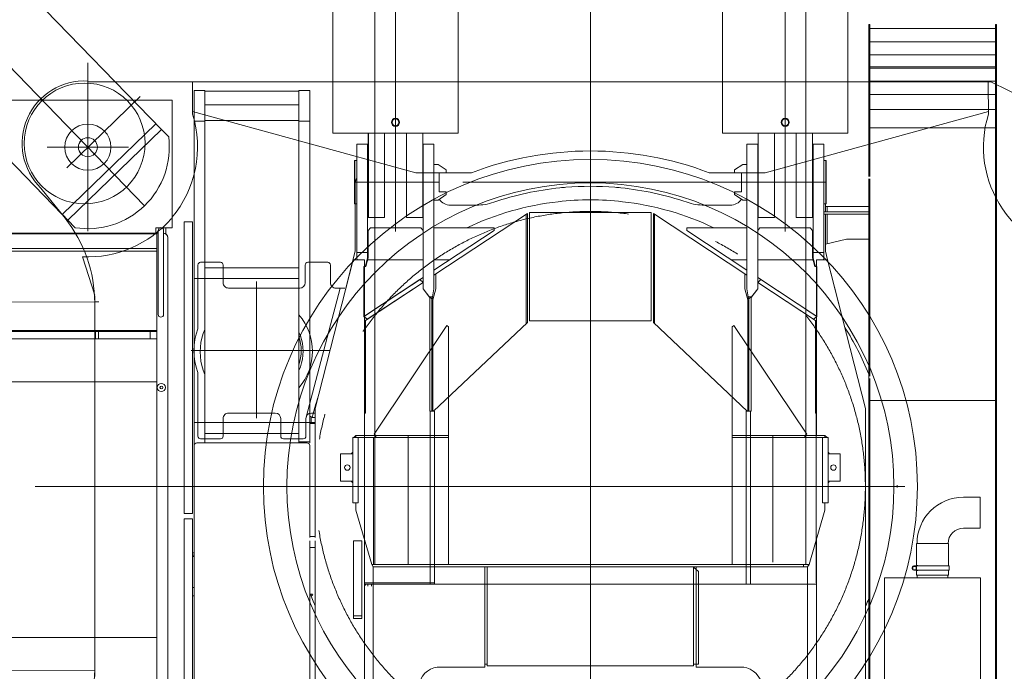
# Model space of a CAD drawing. Extents: x 6150 to 37180, y 3727 to 23870.
# Tile 21 of 27: x 30309 to 33934, y 9086 to 11485. Entities that reach past the tile are written whole.
import ezdxf

# ---------------------------------------------------------------- set-up
doc = ezdxf.new("R2010")
doc.units = 0
doc.header["$LTSCALE"] = 37.5
doc.header["$MEASUREMENT"] = 0
doc.linetypes.add('CENTER', pattern=[50.5, 30, -9, 2.5, -9])
for name, color, linetype in [('1', 7, 'Continuous'), ('2', 134, 'Continuous'), ('3', 214, 'Continuous'), ('4', 54, 'Continuous')]:
    doc.layers.add(name, color=color, linetype=linetype)

# ---------------------------------------------------------------- blocks, each defined once
blk = doc.blocks.new('*G66')
at = {"layer": '1', "color": 7, "linetype": 'Continuous', "lineweight": 9}
for p, q in [((33875, 11216.7), (33875, 11256.7)), ((33873, 11216.7), (33875, 11216.7))]:
    blk.add_line(p, q, dxfattribs=at)
blk = doc.blocks.new('*G67')
at = {"layer": '1', "color": 7, "linetype": 'Continuous', "lineweight": 9}
for p, q in [((30560, 11256.7), (33875, 11256.7)), ((30945, 11137), (30945, 11256.7)), ((33875, 11246.7), (33875.2, 11136.7)), ((31767.6, 10921.7), (30945, 11147)), ((33875.2, 11147.1), (33053.3, 10921.7)), ((31972.7, 10921.7), (31767.6, 10921.7)), ((33053.3, 10921.7), (32847.3, 10921.7))]:
    blk.add_line(p, q, dxfattribs=at)
blk.add_arc((32410, 9766.7), 1235, 69.2659, 110.7376, dxfattribs=at)
blk = doc.blocks.new('*G85')
at = {"layer": '1', "color": 7, "linetype": 'Continuous', "lineweight": 9}
blk.add_line((30585, 9086.9), (26900.3, 9106.8), dxfattribs=at)
blk = doc.blocks.new('*G89')
at = {"layer": '1', "color": 7, "linetype": 'Continuous', "lineweight": 9}
blk.add_line((26900.3, 10426.7), (30585, 10446.6), dxfattribs=at)
blk = doc.blocks.new('*G98')
at = {"layer": '1', "color": 7, "linetype": 'Continuous', "lineweight": 9}
blk.add_line((30585, 10446.7), (30585, 9086.7), dxfattribs=at)
blk = doc.blocks.new('*G97')
at = {"color": 7, "linetype": 'Continuous', "lineweight": 9}
blk.add_blockref('*G98', (0, 0), dxfattribs=at)
blk = doc.blocks.new('*G76')
at = {"color": 7, "linetype": 'Continuous', "lineweight": 9}
for name in ['*G89', '*G97', '*G85']:
    blk.add_blockref(name, (0, 0), dxfattribs=at)
blk = doc.blocks.new('*G123')
at = {"layer": '1', "color": 7, "linetype": 'Continuous', "lineweight": 9}
for p, q in [((33884.3, 11256.7), (33875, 11256.7)), ((33875, 11256.7), (33875, 11216.7)), ((34082.6, 11159), (33884.3, 11256.7))]:
    blk.add_line(p, q, dxfattribs=at)
blk = doc.blocks.new('*G125')
at = {"layer": '1', "color": 7, "linetype": 'Continuous', "lineweight": 9}
for radius in [1204, 1117.5]:
    blk.add_circle((32410, 9766.7), radius, dxfattribs=at)
blk = doc.blocks.new('*G132')
at = {"layer": '1', "color": 7, "linetype": 'Continuous', "lineweight": 9}
for p, q in [((30560, 8206.7), (30560, 8826.8)), ((30386.7, 8668.3), (30475.7, 8779.8))]:
    blk.add_line(p, q, dxfattribs=at)
for centre, radius, start, end in [((30085, 9091.8), 500, -38.61, -0.001), ((30547.9, 8504.1), 230.1, 134.4618, -81.0746)]:
    blk.add_arc(centre, radius, start, end, dxfattribs=at)
blk = doc.blocks.new('*G133')
at = {"layer": '1', "color": 7, "linetype": 'Continuous', "lineweight": 9}
for p, q in [((30560, 11326.8), (30560, 10706.7)), ((30386.7, 10865.2), (30475.7, 10753.7))]:
    blk.add_line(p, q, dxfattribs=at)
blk.add_circle((30560, 11015.7), 85, dxfattribs=at)
for centre, radius, start, end in [((30547.9, 11029.4), 230.1, 86.9719, -134.4618), ((30085, 10441.7), 500, 0, 38.609)]:
    blk.add_arc(centre, radius, start, end, dxfattribs=at)
blk = doc.blocks.new('*G134')
at = {"layer": '1', "color": 7, "linetype": 'Continuous', "lineweight": 9}
blk.add_circle((30547.9, 11029.4), 222.5, dxfattribs=at)
blk = doc.blocks.new('*G126')
at = {"color": 7, "linetype": 'Continuous', "lineweight": 9}
for name in ['*G133', '*G134', '*G132']:
    blk.add_blockref(name, (0, 0), dxfattribs=at)
blk = doc.blocks.new('*G136')
at = {"layer": '1', "color": 7, "linetype": 'Continuous', "lineweight": 9}
blk.add_line((33540, 9770.7), (33540, 9762.7), dxfattribs=at)
blk = doc.blocks.new('*G140')
at = {"layer": '1', "color": 7, "linetype": 'Continuous', "lineweight": 9}
blk.add_line((30585, 9986.8), (30585, 9546.7), dxfattribs=at)
blk = doc.blocks.new('*G141')
at = {"layer": '1', "color": 7, "linetype": 'Continuous', "lineweight": 9}
blk.add_line((30585, 9536.7), (30585, 9066.7), dxfattribs=at)
blk = doc.blocks.new('*G142')
at = {"layer": '1', "color": 7, "linetype": 'Continuous', "lineweight": 9}
for p, q in [((30585, 9996.7), (30585, 10466.7)), ((30585, 10446.7), (30600, 10446.7))]:
    blk.add_line(p, q, dxfattribs=at)
blk = doc.blocks.new('*G143')
at = {"layer": '1', "color": 7, "linetype": 'Continuous', "lineweight": 9}
blk.add_line((30585, 10470.7), (30540, 10612.4), dxfattribs=at)
blk.add_arc((30560, 11016.7), 404.8, -92.829, -40.5351, dxfattribs=at)
blk = doc.blocks.new('*G144')
at = {"layer": '1', "color": 7, "linetype": 'Continuous', "lineweight": 9}
blk.add_arc((30560, 11016.7), 403.8, -40.0907, 17.3206, dxfattribs=at)
blk = doc.blocks.new('*G145')
at = {"layer": '1', "color": 7, "linetype": 'Continuous', "lineweight": 9}
blk.add_line((34235, 10470.7), (34280, 10612.4), dxfattribs=at)
blk.add_arc((34260, 11016.7), 403.9, -145.5667, -87.1678, dxfattribs=at)
blk = doc.blocks.new('*G146')
at = {"layer": '1', "color": 7, "linetype": 'Continuous', "lineweight": 9}
blk.add_arc((34260, 11016.7), 403, 162.6781, -145.5662, dxfattribs=at)
blk = doc.blocks.new('*G156')
at = {"layer": '1', "color": 7, "linetype": 'Continuous', "lineweight": 9}
blk.add_circle((30560, 11015.7), 35, dxfattribs=at)
blk = doc.blocks.new('*G155')
at = {"color": 7, "linetype": 'Continuous', "lineweight": 9}
blk.add_blockref('*G156', (0, 0), dxfattribs=at)
blk = doc.blocks.new('*G124')
at = {"color": 7, "linetype": 'Continuous', "lineweight": 9}
for name in ['*G126', '*G144', '*G146', '*G155', '*G125', '*G145', '*G143', '*G142', '*G140', '*G136', '*G141']:
    blk.add_blockref(name, (0, 0), dxfattribs=at)
blk = doc.blocks.new('*G1')
at = {"layer": '1', "color": 7, "linetype": 'CENTER', "lineweight": 9}
for p, q in [((30560, 10909.3), (30560, 11286.5)), ((30560, 10865.7), (30560, 11165.7)), ((30410, 11015.7), (30710, 11015.7)), ((30560, 10714.6), (30560, 10909.3)), ((32410, 10598.7), (32410, 8934.7)), ((33384.1, 9766.7), (19818.5, 9766.7))]:
    blk.add_line(p, q, dxfattribs=at)
at = {"layer": '1', "color": 7, "linetype": 'Continuous', "lineweight": 9}
blk.add_line((30585, 10416.7), (30585, 9116.7), dxfattribs=at)
at = {"color": 7, "linetype": 'Continuous', "lineweight": 9}
for name in ['*G124', '*G76', '*G67', '*G66', '*G123']:
    blk.add_blockref(name, (0, 0), dxfattribs=at)
blk = doc.blocks.new('*G186')
at = {"layer": '2', "color": 134, "linetype": 'CENTER', "lineweight": 9}
for p, q in [((28877.2, 12751.8), (30768.8, 10800.3)), ((30481.9, 10940), (30752.7, 11202.6))]:
    blk.add_line(p, q, dxfattribs=at)
at = {"layer": '2', "color": 134, "linetype": 'Continuous', "lineweight": 9}
for p, q in [((30830.7, 11081), (29873.3, 12068.7)), ((29528.6, 11734.6), (30465.6, 10768)), ((30465.6, 10768), (30810.3, 11102)), ((30486.1, 10746.9), (30830.7, 11081)), ((30830.7, 11081), (30486.1, 10746.9)), ((30857.5, 11053.4), (30830.7, 11081)), ((30467.5, 10766), (30486.1, 10746.9)), ((30486.1, 10746.9), (30512.8, 10719.3))]:
    blk.add_line(p, q, dxfattribs=at)
blk.add_circle((30559.8, 11015.6), 35, dxfattribs=at)
blk.add_arc((30559.8, 11015.6), 300, -99.0219, 7.2411, dxfattribs=at)
blk = doc.blocks.new('*G193')
at = {"layer": '3', "color": 214, "linetype": 'Continuous', "lineweight": 9}
for p, q in [((30870.7, 11188.5), (29268.7, 11188.5)), ((30870.7, 11188.5), (30870.7, 10718.5)), ((29768.7, 10698.5), (30818.7, 10698.5)), ((29793.7, 10696.9), (30813.7, 10696.9)), ((30810.7, 10698.6), (30810.7, 10718.5)), ((30810.7, 10718.5), (30829.4, 10718.5)), ((30818.7, 10698.5), (30813.7, 10698.5)), ((30813.7, 10698.5), (30813.7, 10696.9)), ((30813.7, 10696.9), (30813.7, 10633)), ((30818.7, 10399.8), (30818.7, 10709.5)), ((30870.7, 10718.5), (30832.2, 10718.5)), ((30832.2, 10718.5), (30846.7, 10718.5)), ((30838.7, 10709.5), (30838.7, 10399.8)), ((30846.7, 10718.5), (30846.7, 10695.7)), ((30853.7, 10683.5), (30853.7, 8915.7)), ((30853.7, 10658.5), (30853.7, 10683.5)), ((29793.7, 10642.4), (30813.7, 10642.4)), ((30813.7, 10633), (29793.7, 10633)), ((30813.7, 10642.4), (30813.7, 10340.2)), ((30853.7, 10570.7), (30853.7, 10564.7)), ((30853.7, 10564.7), (30853.7, 8915.7)), ((30813.7, 10340.2), (29793.7, 10340.2)), ((30813.7, 10336.6), (29793.7, 10336.6)), ((30587.7, 10336.6), (30587.7, 10309.9)), ((30598.7, 10309.9), (30598.7, 10336.6)), ((30788.7, 10336.6), (30788.7, 10309.9)), ((30811.3, 10340.2), (30813.7, 10336.6)), ((30813.7, 10340.2), (30813.7, 10309.9)), ((29793.7, 10309.9), (30813.7, 10309.9)), ((30813.7, 10309.9), (30813.7, 10151.7)), ((30813.7, 10151.7), (29793.7, 10151.7)), ((29793.7, 10151.7), (30813.7, 10151.7)), ((30813.7, 10151.7), (30813.7, 9210.7)), ((29793.7, 9210.7), (30813.7, 9210.7)), ((30813.7, 9210.7), (29793.7, 9210.7)), ((30813.7, 9210.7), (30813.7, 8940.7))]:
    blk.add_line(p, q, dxfattribs=at)
for radius in [15, 5.25]:
    blk.add_circle((30830.5, 10130.7), radius, dxfattribs=at)
for centre, radius, start, end in [((30828.7, 10709.5), 10, 0, 180), ((30838.7, 10683.5), 15, 0, 90.035), ((30838.7, 10683.5), 15, 0, 89.9767), ((30828.7, 10399.8), 10, -180, 0)]:
    blk.add_arc(centre, radius, start, end, dxfattribs=at)
blk = doc.blocks.new('*G194')
at = {"layer": '3', "color": 214, "linetype": 'CENTER', "lineweight": 9}
for p, q in [((32410, 11699.7), (32410, 4528.3)), ((33127.4, 10705.7), (33127.4, 11040.7)), ((31692.6, 10705.7), (31692.6, 11011.7)), ((31542, 10886.7), (31614, 10886.7)), ((31592.1, 10887), (31614, 10887)), ((31592.6, 10887), (31792.6, 10887)), ((31592.6, 10887), (31792.6, 10887)), ((31834, 10886.7), (31692, 10886.7)), ((33064.8, 10886.7), (31752.3, 10886.7)), ((31834, 10886.7), (31853, 10886.7)), ((32986, 10886.7), (32967, 10886.7)), ((33227.4, 10887), (33027.4, 10887)), ((33227.4, 10887), (33027.4, 10887)), ((33278, 10886.7), (33206, 10886.7)), ((31836.7, 10601.3), (31892.9, 10601.3)), ((32983.3, 10601.3), (32927.1, 10601.3)), ((31180.4, 10520.8), (31180.4, 10017.8)), ((31451, 10266.7), (30940, 10266.7)), ((31580.2, 10266.7), (31578, 10266.7)), ((31277.4, 9766.7), (32999.5, 9766.7)), ((31396.5, 9766.7), (31377, 9766.7)), ((31396.5, 9766.7), (31377, 9766.7)), ((33242, 9766.7), (31578, 9766.7)), ((33242, 9766.7), (33567.6, 9766.7)), ((30944.5, 9521.8), (30951, 9521.8)), ((32410, 9105.7), (32410, 8717.4))]:
    blk.add_line(p, q, dxfattribs=at)
at = {"layer": '3', "color": 214, "linetype": 'Continuous', "lineweight": 9}
for p, q in [((33439, 11467.5), (33435, 11467.5)), ((33435, 11467.5), (33435, 10907.4)), ((33439, 10907.4), (33439, 11467.5)), ((33901, 8967.7), (33901, 11467.5)), ((33901, 11467.5), (33905, 11467.5)), ((33905, 11467.5), (33905, 8967.7)), ((33439, 11404), (33439, 11452.5)), ((33439, 11452.5), (33901, 11452.5)), ((33901, 11452.5), (33901, 11404)), ((33439, 11355.5), (33439, 11404)), ((33439, 11404), (33901, 11404)), ((33901, 11404), (33901, 11355.5)), ((33439, 11307), (33439, 11355.5)), ((33439, 11355.5), (33901, 11355.5)), ((33901, 11355.5), (33901, 11307)), ((33439, 11077.5), (33439, 11311.4)), ((33439, 11311.4), (33901, 11311.4)), ((33901, 11311.4), (33901, 11077.5)), ((33439, 11258.5), (33439, 11307)), ((33439, 11307), (33901, 11307)), ((33901, 11307), (33901, 11258.5)), ((33439, 11210), (33439, 11258.5)), ((33439, 11258.5), (33901, 11258.5)), ((33901, 11258.5), (33901, 11210)), ((30951, 11111.4), (30951, 11224.3)), ((30951, 11224.3), (30991, 11224.3)), ((30991, 11224.3), (30991, 11111.4)), ((31337, 11222), (30991, 11222)), ((30991, 11222), (30991, 11172)), ((31337, 11111.4), (31337, 11224.3)), ((31337, 11224.3), (31377, 11224.3)), ((31337, 11172), (31337, 11222)), ((31377, 11224.3), (31377, 11111.4)), ((33439, 11155), (33439, 11210)), ((33439, 11210), (33901, 11210)), ((33901, 11210), (33901, 11155)), ((30991, 11172), (31337, 11172)), ((30991, 11168.2), (30991, 11118.2)), ((31337, 11118.2), (31337, 11168.2)), ((33901, 11155), (33439, 11155)), ((30951, 11111.4), (30991, 11111.4)), ((30951, 10531.8), (30951, 11111.4)), ((30991, 11111.4), (30951, 11111.4)), ((31337, 11114.4), (30991, 11114.4)), ((30991, 11114.4), (30991, 11064.4)), ((30991, 11111.4), (30991, 10531.8)), ((31337, 11064.4), (31337, 11114.4)), ((31337, 11111.4), (31377, 11111.4)), ((31337, 10001.8), (31337, 11111.4)), ((31377, 11111.4), (31337, 11111.4)), ((31377, 11111.4), (31377, 10001.8)), ((33439, 10907.4), (33439, 11087.3)), ((33439, 11087.3), (33901, 11087.3)), ((33901, 11087.3), (33901, 10083.5)), ((30991, 11041.8), (30991, 10991.8)), ((31337, 11041.8), (31337, 10991.8)), ((31550, 10607.8), (31550, 11026.7)), ((31550, 11026.7), (31590, 11026.7)), ((31590, 11026.7), (31590, 10607.8)), ((31834, 11026.7), (31794, 11026.7)), ((31794, 11026.7), (31794, 10494.2)), ((31834, 10494.2), (31834, 11026.7)), ((32986, 10494.2), (32986, 11026.7)), ((32986, 11026.7), (33026, 11026.7)), ((33026, 11026.7), (33026, 10494.2)), ((33230, 11026.7), (33230, 10607.8)), ((33270, 11026.7), (33230, 11026.7)), ((33270, 10607.8), (33270, 11026.7)), ((30991, 10964.7), (30991, 10924.7)), ((31543, 10966.7), (31542, 10965.7)), ((31542, 10965.7), (31542, 10807.7)), ((31550, 10966.7), (31543, 10966.7)), ((31543, 10806.7), (31543, 10966.7)), ((31834, 10821.1), (31834, 10952.4)), ((31834, 10952.4), (31849, 10952.4)), ((31849, 10952.4), (31879, 10932.4)), ((32971, 10952.4), (32941, 10932.4)), ((32986, 10952.4), (32971, 10952.4)), ((32986, 10821.1), (32986, 10952.4)), ((33270, 10966.7), (33277, 10966.7)), ((33277, 10966.7), (33278, 10965.7)), ((33277, 10806.7), (33277, 10966.7)), ((33278, 10965.7), (33278, 10807.7)), ((31879, 10921.8), (31853, 10921.8)), ((31853, 10921.8), (31853, 10886.7)), ((31879, 10932.4), (31879, 10921.8)), ((32941, 10932.4), (32941, 10921.8)), ((32941, 10921.8), (32967, 10921.8)), ((32967, 10921.8), (32967, 10886.7)), ((31544.5, 10886.7), (31544.5, 10633.2)), ((31853, 10886.7), (31853, 10851.6)), ((32967, 10886.7), (32967, 10851.6)), ((33435, 10899.4), (33435, 10172.5)), ((33439, 10172.5), (33439, 10899.4)), ((33439, 10172.5), (33439, 10899.4)), ((31879, 10841.1), (31849, 10821.1)), ((31853, 10851.6), (31879, 10851.6)), ((31879, 10851.6), (31879, 10841.1)), ((32967, 10851.6), (32941, 10851.6)), ((32941, 10851.6), (32941, 10841.1)), ((32941, 10841.1), (32971, 10821.1)), ((31542, 10807.7), (31543, 10806.7)), ((31543, 10806.7), (31550, 10806.7)), ((31544.5, 10806.7), (31544.5, 10633.2)), ((31849, 10821.1), (31834, 10821.1)), ((32971, 10821.1), (32986, 10821.1)), ((33277, 10806.7), (33270, 10806.7)), ((33275.5, 10806.7), (33275.5, 10777.2)), ((33278, 10807.7), (33277, 10806.7)), ((31834, 10544.4), (32177.9, 10771.8)), ((31895, 10802.2), (31989.8, 10802.2)), ((32173.8, 10769.1), (32173.8, 10366.1)), ((32177.9, 10771.8), (32177.9, 10370)), ((32185.9, 10376.7), (32185.9, 10774.7)), ((32185.9, 10774.7), (32634.1, 10774.7)), ((32634.1, 10774.7), (32634.1, 10376.7)), ((32986, 10544.4), (32642.1, 10771.8)), ((32642.1, 10771.8), (32642.1, 10370)), ((32646.2, 10769.1), (32646.2, 10366.1)), ((32925, 10802.2), (32830.2, 10802.2)), ((33435, 10777.2), (33270, 10777.2)), ((33270, 10777.2), (33270, 10769.2)), ((33270, 10769.2), (33435, 10769.2)), ((33275.5, 10777.2), (33275.5, 10797.2)), ((33275.5, 10797.2), (33435, 10797.2)), ((33275.5, 10658.5), (33275.5, 10769.2)), ((33275.5, 10769.2), (33275.5, 10633.2)), ((33281.4, 10797.2), (33281.4, 10777.2)), ((33281.4, 10769.2), (33281.4, 10659.9)), ((30915, 10740), (30915, 9667.8)), ((30944, 10741), (30916, 10741)), ((30945, 9667.8), (30945, 10740)), ((33435, 8967.7), (33435, 10747.5)), ((31600.4, 10718.6), (31592, 10708.6)), ((31600.4, 10718.6), (31592, 10708.6)), ((31592, 10708.6), (31592, 10607.8)), ((31592, 10708.6), (31592, 10607.8)), ((31785.6, 10718.6), (31600.4, 10718.6)), ((31614, 10718.6), (31600.4, 10718.6)), ((31794, 10708.6), (31785.6, 10718.6)), ((31794, 10535.9), (31794, 10708.6)), ((32055.2, 10718.6), (31834, 10718.6)), ((31834, 10718.6), (31834, 10562.4)), ((31834, 10562.4), (32055.2, 10708.6)), ((32055.2, 10708.6), (32055.2, 10718.6)), ((32764.8, 10718.6), (32986, 10718.6)), ((32764.8, 10708.6), (32764.8, 10718.6)), ((32986, 10562.4), (32764.8, 10708.6)), ((32986, 10718.6), (32986, 10562.4)), ((33026, 10708.6), (33034.4, 10718.6)), ((33026, 10535.9), (33026, 10708.6)), ((33034.4, 10718.6), (33219.6, 10718.6)), ((33206, 10718.6), (33219.6, 10718.6)), ((33219.6, 10718.6), (33228, 10708.6)), ((33219.6, 10718.6), (33228, 10708.6)), ((33228, 10708.6), (33228, 10607.8)), ((33228, 10708.6), (33228, 10607.8)), ((33352.6, 10677.2), (33275.5, 10658.5)), ((33435, 10677.2), (33352.6, 10677.2)), ((30915, 10640.4), (30915, 9667.8)), ((30945, 9667.8), (30945, 10640.4)), ((30951, 10628.6), (30951, 10351.8)), ((31544.5, 10633.2), (31508.4, 10491.8)), ((31544.5, 10633.2), (31508.4, 10491.8)), ((31590, 10628.2), (31550, 10628.2)), ((33230, 10628.2), (33270, 10628.2)), ((33275.5, 10633.2), (33283.6, 10601.3)), ((31048, 10591.8), (30975, 10591.8)), ((31442.9, 10591.8), (31369.9, 10591.8)), ((31396.5, 10052.9), (31536.4, 10601.3)), ((31536.4, 10601.3), (31578, 10601.3)), ((31551.7, 10601.3), (31550, 10607.8)), ((31578, 10601.3), (31578, 9954.2)), ((31590, 10607.8), (31582, 10577.8)), ((31592, 10607.8), (31583.5, 10575.8)), ((31592, 10607.8), (31583.5, 10575.8)), ((31590.3, 10601.3), (31794, 10601.3)), ((33229.7, 10601.3), (33026, 10601.3)), ((33228, 10607.8), (33236.5, 10575.8)), ((33228, 10607.8), (33236.5, 10575.8)), ((33230, 10607.8), (33238, 10577.8)), ((33283.6, 10601.3), (33242, 10601.3)), ((33242, 10601.3), (33242, 9954.2)), ((33268.3, 10601.3), (33270, 10607.8)), ((33283.6, 10601.3), (33347.2, 10352.2)), ((33423.5, 10052.9), (33283.6, 10601.3)), ((30951, 10551.8), (30951, 10549.3)), ((30965, 10581.8), (30965, 10347.3)), ((31337, 10571.8), (30991, 10571.8)), ((30991, 10571.8), (30991, 10531.8)), ((31058, 10516.8), (31058, 10581.8)), ((31337, 10531.8), (31337, 10571.8)), ((31359.9, 10581.8), (31359.9, 10516.8)), ((31452.9, 10516.7), (31452.9, 10581.8)), ((31583.5, 10575.8), (31576.5, 10575.8)), ((31576.5, 10575.8), (31576.5, 10392.2)), ((31582, 10577.8), (31578, 10577.8)), ((31583.5, 10575.8), (31578, 10575.8)), ((31841.5, 10549.3), (31841.5, 10494.2)), ((32978.5, 10549.3), (32978.5, 10494.2)), ((33236.5, 10575.8), (33243.5, 10575.8)), ((33236.5, 10575.8), (33242, 10575.8)), ((33238, 10577.8), (33242, 10577.8)), ((33243.5, 10575.8), (33243.5, 10392.2)), ((30991, 10531.8), (30951, 10531.8)), ((30991, 10531.8), (30951, 10531.8)), ((30951, 10531.8), (30951, 10525.8)), ((30951, 10525.8), (30951, 10519.8)), ((30951, 10013.8), (30951, 10519.8)), ((30991, 10525.8), (30991, 10531.8)), ((30991, 10531.8), (31337, 10531.8)), ((30991, 10519.8), (30991, 10525.8)), ((30991, 10519.8), (30991, 10013.8)), ((31058, 10516.8), (31058, 10516.8)), ((31576.5, 10392.2), (31794, 10535.9)), ((31576.5, 10392.2), (31782, 10528)), ((31794, 10518), (31578, 10375.2)), ((31794, 10518), (31588.5, 10382.1)), ((31782, 10528), (31794, 10518)), ((31794, 10494.2), (31794, 10518)), ((31834, 10494.2), (31834, 10544.4)), ((32986, 10494.2), (32986, 10544.4)), ((33243.5, 10392.2), (33026, 10535.9)), ((33038, 10528), (33026, 10518)), ((33026, 10518), (33231.5, 10382.1)), ((33026, 10494.2), (33026, 10518)), ((33026, 10518), (33242, 10375.2)), ((33243.5, 10392.2), (33038, 10528)), ((31339.9, 10496.8), (31078, 10496.8)), ((31489, 10496.8), (31363.6, 10021.9)), ((31505.9, 10496.8), (31472.9, 10496.8)), ((31794, 10494.2), (31816.5, 10464.2)), ((31818.5, 10461.6), (31794, 10494.2)), ((31828.5, 10464.2), (31834, 10494.2)), ((31828.5, 10464.2), (31834, 10494.2)), ((31841.5, 10494.2), (31829.7, 10453.3)), ((32978.5, 10494.2), (32990.3, 10453.3)), ((32991.5, 10464.2), (32986, 10494.2)), ((32991.5, 10464.2), (32986, 10494.2)), ((33001.5, 10461.6), (33026, 10494.2)), ((33026, 10494.2), (33003.5, 10464.2)), ((31816.5, 10464.2), (31828.5, 10464.2)), ((31826.5, 10457.5), (31818.5, 10464.2)), ((31818.5, 10464.2), (31818.5, 10043.9)), ((31818.5, 10043.9), (31818.5, 10461.6)), ((31826.5, 10453.3), (31828.5, 10464.2)), ((31826.5, 10043.9), (31826.5, 10457.5)), ((31826.5, 10048), (31826.5, 10453.3)), ((31829.7, 10453.3), (31829.7, 10045.9)), ((32990.3, 10453.3), (32990.3, 10045.9)), ((33003.5, 10464.2), (32991.5, 10464.2)), ((32993.5, 10453.3), (32991.5, 10464.2)), ((32993.5, 10457.5), (33001.5, 10464.2)), ((32993.5, 10043.9), (32993.5, 10457.5)), ((32993.5, 10048), (32993.5, 10453.3)), ((33001.5, 10464.2), (33001.5, 10043.9)), ((33001.5, 10043.9), (33001.5, 10461.6)), ((31578, 10393.1), (31614, 10416.9)), ((31578, 10393.1), (31614, 10416.9)), ((33242, 10393.1), (33206, 10416.9)), ((33242, 10393.1), (33206, 10416.9)), ((31588.5, 10382.1), (31576.5, 10392.2)), ((31614, 10399), (31578, 10375.2)), ((31588.5, 10382.1), (31578, 10390.9)), ((31581.6, 10377.5), (31581.6, 10036.7)), ((31581.6, 10377.5), (31581.6, 10036.7)), ((31614, 10399), (31588.5, 10382.1)), ((32177.9, 10370), (31832.8, 10043.9)), ((32634.1, 10376.7), (32185.9, 10376.7)), ((32410, 10376.7), (32223.3, 10376.7)), ((32410, 10376.7), (32223.3, 10376.7)), ((32264.6, 10376.7), (32410, 10376.7)), ((32410, 10376.7), (32555.4, 10376.7)), ((32642.1, 10370), (32987.2, 10043.9)), ((33206, 10399), (33231.5, 10382.1)), ((33206, 10399), (33242, 10375.2)), ((33231.5, 10382.1), (33243.5, 10392.2)), ((33231.5, 10382.1), (33242, 10390.9)), ((33238.4, 10377.5), (33238.4, 10036.7)), ((33238.4, 10377.5), (33238.4, 10036.7)), ((30951, 10354.3), (30951, 10351.8)), ((30965, 10186.2), (30965, 9951.8)), ((33435, 10164.5), (33435, 8967.7)), ((33439, 8967.7), (33439, 10164.5)), ((33439, 10083.5), (33439, 10164.5)), ((33439, 8973.5), (33439, 10083.5)), ((33901, 10083.5), (33439, 10083.5)), ((33901, 10087.5), (33905, 10087.5)), ((33901, 10087.5), (33905, 10087.5)), ((33901, 10083.5), (33901, 8973.5)), ((31396.5, 10039.6), (31396.5, 10052.9)), ((31396.5, 9578.7), (31396.5, 10052.9)), ((31396.5, 10039.6), (31396.5, 10052.9)), ((31836.5, 10043.9), (31818.5, 10043.9)), ((31820.5, 10043.9), (31820.5, 9406.7)), ((31820.5, 10043.9), (31826.5, 10043.9)), ((31832.8, 10043.9), (31826.5, 10048)), ((31836.5, 9406.7), (31836.5, 10043.9)), ((32983.5, 9406.7), (32983.5, 10043.9)), ((32983.5, 10043.9), (33001.5, 10043.9)), ((32987.2, 10043.9), (32993.5, 10048)), ((32999.5, 10043.9), (32993.5, 10043.9)), ((32999.5, 10043.9), (32999.5, 9406.7)), ((33423.5, 10039.6), (33423.5, 10052.9)), ((33423.5, 8625.3), (33423.5, 10052.9)), ((33423.5, 10039.6), (33423.5, 10052.9)), ((30951, 10007.8), (30951, 10013.8)), ((30951, 10001.8), (30951, 10007.8)), ((30991, 10013.8), (30991, 10007.8)), ((30991, 10007.8), (30991, 10001.8)), ((31058, 10001.7), (31058, 10016.8)), ((31078, 10036.8), (31249.9, 10036.8)), ((31269.9, 10016.8), (31269.9, 9951.8)), ((31362.9, 9951.8), (31362.9, 10016.8)), ((31377, 10023.8), (31382, 10023.8)), ((31382, 10023.8), (31382, 9998.8)), ((31382.9, 10036.8), (31396.5, 10036.8)), ((31386, 10020.8), (31396.5, 10020.8)), ((31386, 10020.8), (31396.5, 10020.8)), ((31581.6, 10036.7), (31578.1, 10036.7)), ((31578.1, 10036.7), (31578.1, 9411.8)), ((31581.6, 10036.7), (31578.1, 10036.7)), ((31578.1, 10036.7), (31578.1, 9954.2)), ((33238.4, 10036.7), (33241.9, 10036.7)), ((33238.4, 10036.7), (33241.9, 10036.7)), ((33241.9, 10036.7), (33241.9, 9411.8)), ((33241.9, 10036.7), (33241.9, 9954.2)), ((30991, 10001.8), (30951, 10001.8)), ((30951, 10001.8), (30951, 9931.2)), ((30991, 10001.8), (30951, 10001.8)), ((30951, 9981.8), (30951, 9979.3)), ((31337, 10001.8), (30991, 10001.8)), ((30991, 10001.8), (30991, 9961.8)), ((30991, 9931.2), (30991, 10001.8)), ((31058, 9951.8), (31058, 10001.7)), ((31337, 9961.8), (31337, 10001.8)), ((31377, 10001.8), (31337, 10001.8)), ((31337, 10001.8), (31337, 9931.2)), ((31377, 10001.8), (31337, 10001.8)), ((31377, 9931.2), (31377, 10001.8)), ((31377, 9998.8), (31380, 10001.8)), ((31380, 9998.8), (31377, 9998.8)), ((31396.5, 9998.8), (31377, 9998.8)), ((31377, 9998.8), (31377, 9926.8)), ((31380, 10001.8), (31380, 9998.8)), ((31396.5, 10001.8), (31380, 10001.8)), ((31380, 10001.8), (31380, 9998.8)), ((31380, 9998.8), (31396.5, 9998.8)), ((30975, 9941.8), (31048, 9941.8)), ((30991, 9961.8), (31337, 9961.8)), ((31279.9, 9941.8), (31352.9, 9941.8)), ((31836.5, 9566.7), (31836.5, 9961.3)), ((32983.5, 9961.3), (32983.5, 9566.7)), ((30951, 9926.8), (30951, 9931.2)), ((30951, 9706.8), (30951, 9926.8)), ((30951, 9716.8), (30951, 9916.8)), ((30961, 9926.8), (31070, 9926.8)), ((30991, 9931.2), (30991, 9926.8)), ((30991, 9926.8), (31337, 9926.8)), ((31070, 9926.8), (31290, 9926.8)), ((31290, 9926.8), (31367, 9926.8)), ((31337, 9931.2), (31377, 9931.2)), ((31337, 9931.2), (31377, 9931.2)), ((31337, 9926.8), (31337, 9931.2)), ((31377, 9931.2), (31377, 9926.8)), ((31377, 9916.8), (31377, 9578.7)), ((30951, 9726.8), (30951, 9729.3)), ((33784, 9727.3), (33845.1, 9727.3)), ((33845.1, 9727.3), (33845.1, 9613)), ((30915, 9710.4), (30915, 9703.1)), ((30915, 9710.4), (30915, 9703.1)), ((30951, 9636.8), (30951, 9706.8)), ((30915, 9678.4), (30915, 9671.1)), ((30945, 9646.8), (30915, 9646.8)), ((30915, 9646.8), (30915, 7786.8)), ((30916, 9666.8), (30944, 9666.8)), ((30916, 9666.8), (30944, 9666.8)), ((30939, 9646.8), (30927, 9646.8)), ((30945, 7786.8), (30945, 9646.8)), ((30915, 9642.4), (30915, 9635.1)), ((30915, 9610.4), (30915, 9603.1)), ((30951, 8246.8), (30951, 9636.8)), ((30951, 8256.8), (30951, 9626.8)), ((33845.1, 9613), (33784, 9613)), ((30951, 9586.8), (30951, 9584.3)), ((31377, 9581.8), (31396.5, 9581.8)), ((33241.9, 9570.7), (33241.9, 9411.8)), ((33242, 9570.9), (33242, 8601.1)), ((30951, 9541.8), (30951, 9508.8)), ((31377, 9566.7), (31377, 8536.8)), ((31396.5, 9541.8), (31377, 9541.8)), ((31396.5, 9541.8), (31377, 9541.8)), ((31396.5, 8625.3), (31396.5, 9566.7)), ((31538.1, 9280.4), (31538.1, 9566.7)), ((31538.1, 9566.7), (31568.1, 9566.7)), ((31568.1, 9566.7), (31568.1, 9280.4)), ((31578, 9566.7), (31578, 8601.1)), ((31578.1, 9566.7), (31578.1, 9411.8)), ((33610.7, 9555.8), (33728.7, 9555.8)), ((33610.7, 9475.1), (33610.7, 9555.8)), ((33726.9, 9555.8), (33612.6, 9555.8)), ((33728.7, 9555.8), (33728.7, 9474.3)), ((30945, 9513.8), (30951, 9513.8)), ((30951, 9508.8), (30945, 9508.8)), ((31836.5, 9436.7), (31836.5, 9516.7)), ((33609.9, 9472), (33597, 9472)), ((33597, 9472), (33597, 9460)), ((33609.9, 9474.3), (33603, 9474.3)), ((33616.2, 9475.1), (33609, 9475.1)), ((33609, 9475.1), (33609, 9474.3)), ((33609.9, 9457.8), (33609.9, 9474.3)), ((33609.9, 9474.3), (33730.7, 9474.3)), ((33610.7, 9474.3), (33610.7, 9457.8)), ((33616.2, 9474.3), (33616.2, 9475.1)), ((33730.7, 9474.3), (33730.7, 9457.8)), ((33846.2, 9430.2), (33493.2, 9430.2)), ((33493.2, 9430.2), (33493.2, 8330.2)), ((33597, 9460), (33609.9, 9460)), ((33603, 9457.6), (33609.9, 9457.6)), ((33609, 9457.7), (33609, 9456.9)), ((33609, 9456.9), (33616.2, 9456.9)), ((33730.7, 9457.8), (33609.9, 9457.8)), ((33610.7, 9440.1), (33610.7, 9456.9)), ((33728.7, 9440.1), (33610.7, 9440.1)), ((33613.2, 9440.1), (33726.2, 9440.1)), ((33613.2, 9430.1), (33613.2, 9440.1)), ((33726.2, 9430.1), (33613.2, 9430.1)), ((33616.2, 9456.9), (33616.2, 9457.8)), ((33726.2, 9440.1), (33726.2, 9430.1)), ((33728.7, 9457.8), (33728.7, 9440.1)), ((33847.1, 8330.2), (33846.2, 9430.2)), ((30945, 9393.8), (30951, 9393.8)), ((31583.7, 9406.7), (31578, 9399.9)), ((31578, 9406.7), (31836.5, 9406.7)), ((31578, 9406.7), (31610, 9406.7)), ((31583.7, 9406.7), (31578, 9399.9)), ((31578.1, 9411.8), (31836.5, 9411.8)), ((31578.1, 9411.8), (31610, 9411.8)), ((31583.7, 9406.7), (33236.3, 9406.7)), ((31585.9, 9406.7), (31583.7, 9406.7)), ((31583.7, 9406.7), (31610, 9406.7)), ((31585.9, 9406.7), (31583.7, 9406.7)), ((31590.5, 9406.7), (31590.5, 9398.7)), ((31604.5, 9406.7), (31604.5, 9398.7)), ((31866.5, 9406.7), (31836.5, 9406.7)), ((32066.5, 9406.7), (32026.5, 9406.7)), ((33242, 9406.7), (32983.5, 9406.7)), ((33242, 9406.7), (33210, 9406.7)), ((33210, 9406.7), (33236.3, 9406.7)), ((30951, 9363.8), (30945, 9363.8)), ((31538.1, 9289.5), (31568.1, 9289.5)), ((31568.1, 9280.4), (31538.1, 9280.4)), ((30915, 9254.4), (30915, 9247.1)), ((33439, 9143.7), (33435, 9143.7)), ((33901, 9100.8), (33901, 9145.7)), ((33905, 9143.7), (33901, 9143.7))]:
    blk.add_line(p, q, dxfattribs=at)
for points in [[(30991, 10179), (30984.7, 10194.9), (30979.8, 10211.4), (30976.3, 10228.1), (30974.2, 10245.1), (30973.5, 10262.2), (30974.2, 10279.2), (30976.3, 10296.1), (30979.9, 10312.8), (30984.7, 10329.1), (30991, 10344.9)], [(31337, 10334.9), (31342.3, 10321.5), (31346.6, 10307.6), (31349.6, 10293.5), (31351.4, 10279.1), (31352.1, 10264.6), (31351.5, 10250.1), (31349.6, 10235.7), (31346.6, 10221.5), (31342.4, 10207.5), (31337, 10194)], [(31406.9, 10093.9), (31406.9, 10093.9)], [(33413.1, 10093.9), (33413.1, 10093.9)], [(30915, 9667.8), (30915, 9667.6), (30915, 9667.5), (30915.1, 9667.3), (30915.1, 9667.2), (30915.2, 9667.1), (30915.4, 9666.9), (30915.5, 9666.9), (30915.7, 9666.8), (30915.8, 9666.8), (30916, 9666.8)], [(30915, 9667.8), (30915, 9667.6), (30915, 9667.5), (30915.1, 9667.3), (30915.1, 9667.2), (30915.2, 9667.1), (30915.4, 9666.9), (30915.5, 9666.9), (30915.7, 9666.8), (30915.8, 9666.8), (30916, 9666.8)], [(33603, 9474.3), (33600.5, 9473.9), (33598.1, 9472.7), (33596.3, 9470.9), (33595.1, 9468.6), (33594.7, 9466), (33595.1, 9463.4), (33596.3, 9461.1), (33598.1, 9459.3), (33600.4, 9458.1), (33603, 9457.6)]]:
    blk.add_lwpolyline(points, dxfattribs=at)
at = {"layer": '3', "color": 214, "linetype": 'CENTER', "lineweight": 9}
blk.add_circle((32410, 9766.7), 1012.5, dxfattribs=at)
at = {"layer": '3', "color": 214, "linetype": 'Continuous', "lineweight": 9}
blk.add_circle((31385, 9366.8), 3.5, dxfattribs=at)
for centre, radius, start, end in [((31564.5, 10886.7), 20, 136.4789, -179.9988), ((32410, 9766.7), 1105, 95.8186, 108.7858), ((32410, 9766.8), 1105, 94.6899, 95.8173), ((32410, 9766.7), 1105, 85.311, 94.691), ((32410, 9766.8), 1105, 84.1827, 85.31), ((32410, 9766.7), 1105, 71.2139, 84.1811), ((31895, 10852.2), 50, -145.9176, -90.0014), ((32410, 9766.7), 1055, 96.4292, 115.5479), ((31989.8, 11002.2), 200, -90, -71.2153), ((32410, 9766.7), 1055, 83.571, 96.4288), ((32410, 9766.7), 1055, 64.4516, 83.5704), ((32830.2, 11002.2), 200, -108.7851, -90.0005), ((32925, 10852.2), 50, -90, -34.0838), ((30916, 10740), 1, 90, 179.8253), ((30944, 10740), 1, 0, 89.8253), ((30975, 10581.8), 10, 90, 179.9825), ((31048, 10581.8), 10, 0, 90), ((31369.9, 10581.8), 10, 90, 180), ((31442.9, 10581.8), 10, 0, 90), ((31078, 10516.8), 20, 180, -89.9913), ((31339.9, 10516.8), 20, -90, -0.0175), ((31472.9, 10516.7), 20, 180, -89.9475), ((31179.5, 10264.4), 207, -40.4743, 40.4762), ((31180.4, 10266.7), 230, 159.4961, -159.4942), ((32410.2, 9766.9), 1104.7, 21.9332, 31.9914), ((31180.4, 10266.8), 165, -18.4462, 18.4498), ((32410, 9766.8), 1055.1, 161.9416, 166.0712), ((32416.6, 9764.8), 1061.9, 161.949, 163.8642), ((32416.2, 9765), 1061.5, 163.8735, 166.0619), ((31078, 10016.8), 20, 90, -179.9825), ((31249.9, 10016.8), 20, 0, 89.9913), ((31382.9, 10016.8), 20, 90, 180), ((30975, 9951.8), 10, 180, -90.0175), ((31048, 9951.8), 10, -90, 0.0175), ((31279.9, 9951.8), 10, 180, -89.9825), ((31352.9, 9951.8), 10, -90, 0), ((30961, 9916.8), 10, 90, -179.965), ((31367, 9916.8), 10, 0, 89.9825), ((33784, 9555.8), 171.4, 90, 180), ((30944, 9667.8), 1, -90, 0), ((30944, 9667.8), 1, -90, 0), ((33784, 9555.8), 57.2, 90, 180), ((32415.2, 9768.8), 1110.6, -159.204, -156.5279), ((32408.7, 9767.2), 1106.4, -23.4758, -21.933)]:
    blk.add_arc(centre, radius, start, end, dxfattribs=at)
blk = doc.blocks.new('*G198')
at = {"layer": '3', "color": 214, "linetype": 'CENTER', "lineweight": 9}
for p, q in [((31692.6, 10705.7), (31692.6, 14792)), ((33127.4, 10705.7), (33127.4, 14792)), ((31542, 10886.7), (31614, 10886.7)), ((31592.1, 10887), (31614, 10887)), ((31592.6, 10887), (31792.6, 10887)), ((31592.6, 10887), (31792.6, 10887)), ((33064.8, 10886.7), (31752.3, 10886.7)), ((31834, 10886.7), (31853, 10886.7)), ((32986, 10886.7), (32967, 10886.7)), ((33227.4, 10887), (33027.4, 10887)), ((33227.4, 10887), (33027.4, 10887)), ((33278, 10886.7), (33206, 10886.7))]:
    blk.add_line(p, q, dxfattribs=at)
at = {"layer": '3', "color": 214, "linetype": 'Continuous', "lineweight": 9}
for p, q in [((31462.1, 14592), (31462.1, 11067)), ((31462.1, 11067), (31462.1, 14592)), ((31923.1, 11067), (31923.1, 14592)), ((32896.9, 11067), (32896.9, 14592)), ((33357.9, 14592), (33357.9, 11067)), ((31462.1, 11067), (31923.1, 11067)), ((31613.9, 11067), (31462.1, 11067)), ((31592.1, 10757), (31592.1, 11067)), ((31592.6, 10757), (31592.6, 11067)), ((31652.6, 11067), (31652.6, 10887)), ((31732.6, 11067), (31732.6, 10887)), ((31792.6, 10757), (31792.6, 11067)), ((33357.9, 11067), (32896.9, 11067)), ((33027.4, 10757), (33027.4, 11067)), ((33087.4, 11067), (33087.4, 10887)), ((33167.4, 11067), (33167.4, 10887)), ((33227.4, 10757), (33227.4, 11067)), ((31652.6, 10887), (31652.6, 10757)), ((31732.6, 10887), (31732.6, 10757)), ((33087.4, 10887), (33087.4, 10757)), ((33167.4, 10887), (33167.4, 10757)), ((31614, 10757), (31592.1, 10757)), ((31652.6, 10757), (31592.6, 10757)), ((31732.6, 10757), (31792.6, 10757)), ((33087.4, 10757), (33027.4, 10757)), ((33167.4, 10757), (33227.4, 10757))]:
    blk.add_line(p, q, dxfattribs=at)
for centre, radius in [((31692.6, 11107), 15), ((31692.6, 11107), 12.5), ((33127.4, 11107), 15), ((33127.4, 11107), 12.5)]:
    blk.add_circle(centre, radius, dxfattribs=at)
blk = doc.blocks.new('*G197')
at = {"color": 7, "linetype": 'Continuous', "lineweight": 9}
blk.add_blockref('*G198', (0, 0), dxfattribs=at)
blk = doc.blocks.new('*G196')
at = {"color": 7, "linetype": 'Continuous', "lineweight": 9}
blk.add_blockref('*G197', (0, 0), dxfattribs=at)
blk = doc.blocks.new('*G199')
at = {"layer": '4', "color": 54, "linetype": 'CENTER', "lineweight": 9}
blk.add_line((32410, 8792.6), (32410, 23870.4), dxfattribs=at)
at = {"layer": '4', "color": 54, "linetype": 'Continuous', "lineweight": 9}
for p, q in [((31616.5, 9478.7), (31616.5, 19430.8)), ((33203.5, 19430.8), (33203.5, 9478.6)), ((31613.4, 9958.7), (31881.5, 10358.7)), ((31881.5, 10358.7), (31888.1, 10354.2)), ((31888.1, 10354.2), (31888.1, 9954.2)), ((32938.5, 10358.7), (32931.9, 10354.2)), ((32931.9, 10354.2), (32931.9, 9954.2)), ((33206.6, 9958.7), (32938.5, 10358.7)), ((31535, 9706.2), (31535, 9946.2)), ((31535, 9946.2), (31555, 9946.2)), ((31538.5, 9946.2), (31546.5, 9954.2)), ((31546.5, 9946.2), (31538.5, 9946.2)), ((31616.5, 9954.2), (31546.5, 9954.2)), ((31546.5, 9954.2), (31546.5, 9946.2)), ((31546.5, 9954.2), (31546.5, 9946.2)), ((31546.5, 9946.2), (31620, 9946.2)), ((31555, 9946.2), (31555, 9811.2)), ((31607.5, 9954.2), (31738.6, 9954.2)), ((31738.6, 9946.2), (31607.5, 9946.2)), ((31738.6, 9946.2), (31610, 9946.2)), ((31616.5, 9946.2), (31612, 9946.2)), ((31612, 9946.2), (31612, 9478.7)), ((31620, 9954.2), (31613.4, 9958.7)), ((31616.5, 9946.2), (31616.5, 9954.2)), ((31616.5, 9954.2), (31738.6, 9954.2)), ((31738.6, 9946.2), (31616.5, 9946.2)), ((31888.1, 9946.2), (31616.5, 9946.2)), ((31620, 9954.2), (31620, 9946.2)), ((31888.1, 9954.2), (31620, 9954.2)), ((31738.6, 9954.2), (31801, 9954.2)), ((31738.6, 9954.2), (31738.6, 9946.2)), ((31801, 9946.2), (31738.6, 9946.2)), ((31738.6, 9478.7), (31738.6, 9946.2)), ((31888.1, 9954.2), (31888.1, 9946.2)), ((31888.1, 9478.7), (31888.1, 9946.2)), ((33081.4, 9954.2), (32931.9, 9954.2)), ((32931.9, 9954.2), (32931.9, 9946.2)), ((32931.9, 9954.2), (33200, 9954.2)), ((32931.9, 9946.2), (33081.4, 9946.2)), ((32931.9, 9946.2), (33203.5, 9946.2)), ((32931.9, 9478.7), (32931.9, 9946.2)), ((33203.5, 9954.2), (33081.4, 9954.2)), ((33212.5, 9954.2), (33081.4, 9954.2)), ((33081.4, 9954.2), (33081.4, 9946.2)), ((33081.4, 9946.2), (33203.5, 9946.2)), ((33081.4, 9946.2), (33210, 9946.2)), ((33081.4, 9946.2), (33212.5, 9946.2)), ((33081.4, 9487.4), (33081.4, 9946.2)), ((33200, 9954.2), (33206.6, 9958.7)), ((33200, 9954.2), (33200, 9946.2)), ((33273.5, 9946.2), (33200, 9946.2)), ((33203.5, 9946.2), (33203.5, 9954.2)), ((33203.5, 9954.2), (33273.5, 9954.2)), ((33203.5, 9946.2), (33208, 9946.2)), ((33285, 9946.2), (33265, 9946.2)), ((33265, 9946.2), (33265, 9811.2)), ((33273.5, 9954.2), (33273.5, 9946.2)), ((33281.5, 9946.2), (33273.5, 9954.2)), ((33273.5, 9954.2), (33273.5, 9946.2)), ((33273.5, 9946.2), (33281.5, 9946.2)), ((33285, 9706.2), (33285, 9946.2)), ((31490, 9785.4), (31490, 9887)), ((31490, 9887), (31535, 9887)), ((31535, 9892.7), (31529.3, 9887)), ((31529.3, 9887), (31535, 9887)), ((31535, 9887), (31535, 9892.7)), ((31535, 9887), (31535, 9785.4)), ((33285, 9892.7), (33290.7, 9887)), ((33285, 9887), (33285, 9892.7)), ((33290.7, 9887), (33285, 9887)), ((33330, 9887), (33285, 9887)), ((33285, 9887), (33285, 9785.4)), ((33330, 9785.4), (33330, 9887)), ((31555, 9821.2), (31555, 9706.2)), ((33265, 9821.2), (33265, 9706.2)), ((31535, 9785.4), (31490, 9785.4)), ((31535, 9779.8), (31529.3, 9785.4)), ((31529.3, 9785.4), (31535, 9785.4)), ((31535, 9785.4), (31535, 9779.8)), ((33285, 9779.8), (33290.7, 9785.4)), ((33290.7, 9785.4), (33285, 9785.4)), ((33285, 9785.4), (33285, 9779.8)), ((33285, 9785.4), (33330, 9785.4)), ((31546.5, 9706.2), (31535, 9706.2)), ((31555, 9706.2), (31546.5, 9706.2)), ((31546.5, 9706.2), (31546.5, 9679.4)), ((31546.5, 9679.4), (31604.8, 9478.7)), ((31738.6, 9706.2), (31738.6, 9698.2)), ((33273.5, 9679.4), (33215.2, 9478.7)), ((33265, 9706.2), (33273.5, 9706.2)), ((33273.5, 9706.2), (33273.5, 9679.4)), ((33273.5, 9706.2), (33285, 9706.2)), ((31604.8, 9478.7), (31738.6, 9478.7)), ((31604.8, 9478.7), (31610, 9470.6)), ((31610, 8839.6), (31610, 9470.6)), ((31610, 9470.6), (31757, 9470.6)), ((31612, 9478.7), (31888.1, 9478.7)), ((33195, 9478.7), (31625, 9478.7)), ((31625, 9470.7), (33210, 9470.7)), ((32021, 9470.6), (32021, 9101.6)), ((32030, 9470), (32790, 9470)), ((32030, 9105.7), (32030, 9470)), ((32790, 9470), (32790, 9105.7)), ((32790, 9111.7), (32790, 9468.7)), ((32790, 9468.7), (32808, 9453.6)), ((33051, 9470.7), (32799, 9470.6)), ((32799, 9470.6), (32799, 9101.6)), ((32855, 9480.4), (32855, 9478.4)), ((33208, 9478.7), (32931.9, 9478.7)), ((33215.2, 9478.7), (33081.4, 9478.7)), ((33195, 9470.7), (33195, 9478.7)), ((33195, 9470.7), (33195, 9478.6)), ((33215.2, 9478.7), (33210, 9470.6)), ((33210, 8839.6), (33210, 9470.6)), ((32808, 9453.6), (32808, 9111.7)), ((32021, 9101.6), (31857, 9101.6)), ((32021, 9111.7), (32030, 9111.7)), ((32790, 9105.7), (32030, 9105.7)), ((32808, 9111.7), (32790, 9111.7)), ((32799, 9101.6), (32963, 9101.6))]:
    blk.add_line(p, q, dxfattribs=at)
for points in [[(31857, 9101.6), (31845.4, 9100.7), (31833.5, 9098), (31821.7, 9093.4), (31810.5, 9086.8), (31800.4, 9078.3), (31791.9, 9068.3), (31785.2, 9057.2), (31780.5, 9045.5), (31777.8, 9033.7), (31777, 9022.2)], [(32963, 9101.6), (32974.6, 9100.7), (32986.5, 9098), (32998.3, 9093.4), (33009.5, 9086.8), (33019.6, 9078.3), (33028.1, 9068.3), (33034.8, 9057.2), (33039.5, 9045.5), (33042.2, 9033.7), (33043, 9022.2)]]:
    blk.add_lwpolyline(points, dxfattribs=at)
for centre in [(31515, 9836.2), (33305, 9836.2)]:
    blk.add_circle(centre, 10, dxfattribs=at)

msp = doc.modelspace()

# ---------------------------------------------------------------- linework, layer by layer
at = {"layer": '1', "color": 7, "linetype": 'Continuous', "lineweight": 9}
msp.add_line((32410, 11203.3), (32410, 11462.2), dxfattribs=at)
at = {"layer": '3', "color": 214, "linetype": 'Continuous', "lineweight": 9}
msp.add_line((32410, 9766.7), (32410, 14889.8), dxfattribs=at)

# ---------------------------------------------------------------- block references
at = {"color": 7, "linetype": 'Continuous', "lineweight": 9}
for name in ['*G199', '*G196', '*G186', '*G194', '*G1', '*G193']:
    msp.add_blockref(name, (0, 0), dxfattribs=at)

doc.saveas('drawing.dxf')
